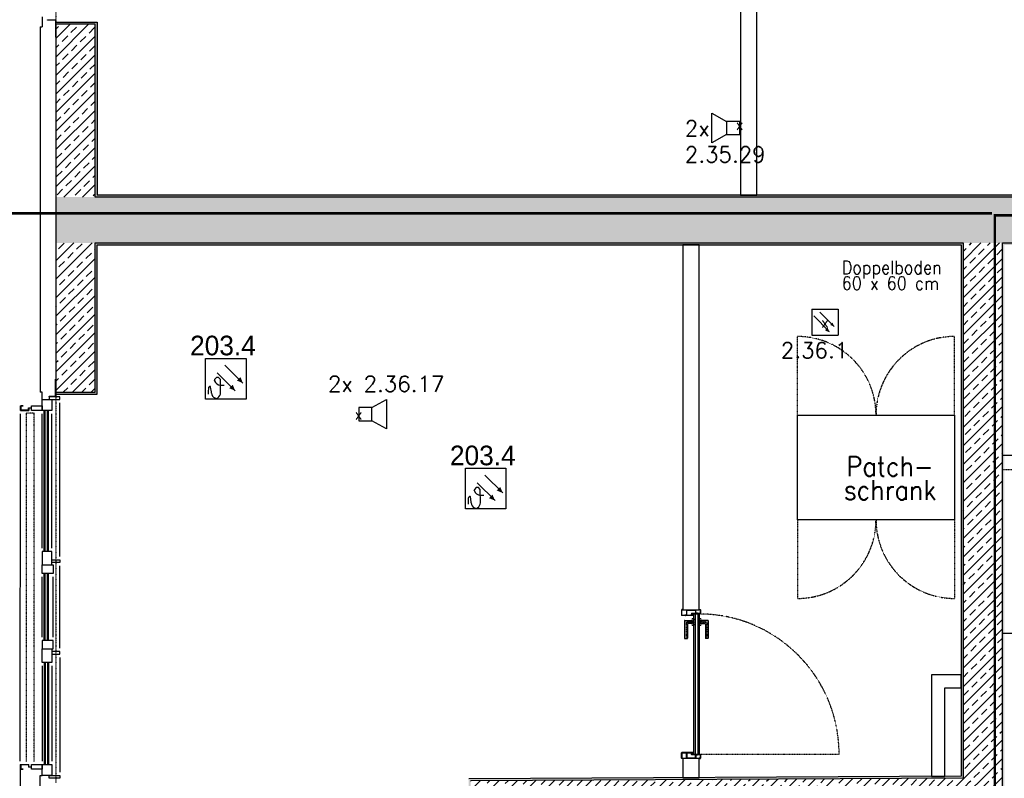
# Model space of a CAD drawing. Header units: millimetres. Extents: x -4577 to 1032787, y -66234 to 201209.
# Tile 27 of 256: x 11874 to 19395, y -51114 to -45321. Entities that reach past the tile are written whole.
import ezdxf
from ezdxf.enums import TextEntityAlignment as Align

# ---------------------------------------------------------------- set-up
doc = ezdxf.new("R2010")
doc.units = ezdxf.units.MM
for name, pattern in [('510_5_2OG_ELT_1004$0$11-07-22_DS_2OG$0$AUSGEZOGEN', [0]), ('510_5_2OG_ELT_1004$0$11-07-22_DS_2OG$0$PUNKT2_S9', [0.075, 0, -0.075]), ('510_5_2OG_ELT_1004$0$11-07-22_DS_2OG$0$STRICHLINIE_S4', [0.095, 0.06, -0.035]), ('510_5_2OG_ELT_1004$0$11-07-22_DS_2OG$0$VERDECKT2_S2', [0.17, 0.1, -0.07]), ('510_5_2OG_ELT_1004$0$VERDECKT', [9.525, 6.35, -3.175]), ('VERDECKT', [0.375, 0.25, -0.125])]:
    doc.linetypes.add(name, pattern=pattern)
for name, color, linetype in [('0 TP BMA WP2', 1, 'Continuous'), ('510_5_2OG_ELT_1004$0$11-07-22_DS_2OG$0$2DMitte', 8, '510_5_2OG_ELT_1004$0$11-07-22_DS_2OG$0$AUSGEZOGEN'), ('510_5_2OG_ELT_1004$0$11-07-22_DS_2OG$0$Fassade', 8, '510_5_2OG_ELT_1004$0$11-07-22_DS_2OG$0$AUSGEZOGEN'), ('510_5_2OG_ELT_1004$0$11-07-22_DS_2OG$0$Möblierung', 8, '510_5_2OG_ELT_1004$0$11-07-22_DS_2OG$0$AUSGEZOGEN'), ('510_5_2OG_ELT_1004$0$11-07-22_DS_2OG$0$Nichttragende_Bauteile', 8, '510_5_2OG_ELT_1004$0$11-07-22_DS_2OG$0$AUSGEZOGEN'), ('510_5_2OG_ELT_1004$0$11-07-22_DS_2OG$0$Schraffur', 8, '510_5_2OG_ELT_1004$0$11-07-22_DS_2OG$0$AUSGEZOGEN'), ('510_5_2OG_ELT_1004$0$11-07-22_DS_2OG$0$Tragende_Bauteile', 8, '510_5_2OG_ELT_1004$0$11-07-22_DS_2OG$0$AUSGEZOGEN'), ('510_5_2OG_ELT_1004$0$Brandabschnitt', 6, '510_5_2OG_ELT_1004$0$VERDECKT'), ('510_5_2OG_ELT_1004$0$E__FM_BRANDM', 1, 'Continuous'), ('510_5_2OG_ELT_1004$0$E__FM_SP_3W', 143, 'Continuous')]:
    doc.layers.add(name, color=color, linetype=linetype)
doc.layers.add('510_5_2OG_ELT_1004$0$E__SYM3DPOS', color=2, linetype='Continuous', plot=False)
doc.styles.add('510_5_2OG_ELT_1004$0$Standard', font='simplex.shx')
doc.styles.add('510_5_2OG_ELT_1004$0$TXT', font='TXT.SHX', dxfattribs={"width": 0.7})
pattern_1 = [(0, (1908.297, -66879.192), (25, 25), [12.5, -12.5]), (90, (1908.297, -66879.192), (25, 25), [12.5, -12.5])]
pattern_2 = [(45, (1895.8, -66891.69), (-70.71068, 70.71068), []), (45, (1860.44, -66856.34), (-70.71068, 70.71068), [60, -35])]

# ---------------------------------------------------------------- blocks, each defined once
blk = doc.blocks.new('TP MK')
at = {"layer": '0 TP BMA WP2', "color": 1, "lineweight": 25}
for p, q in [((7163.7, -65284.7), (7163.7, -64973.8)), ((7163.7, -65284.7), (7163.7, -64973.8)), ((7163.7, -64973.8), (7473.8, -64973.8)), ((7163.7, -64973.8), (7473.8, -64973.8)), ((7473.8, -64973.8), (7473.8, -65284.7)), ((7473.8, -64973.8), (7473.8, -65284.7)), ((7311.9, -65025.8), (7449.2, -65162.7)), ((7246.9, -65121), (7232.3, -65135.7)), ((7262.7, -65121), (7246.9, -65121)), ((7253.4, -65084.5), (7389.9, -65221.1)), ((7277.4, -65135.7), (7262.7, -65121)), ((7185.5, -65201.3), (7184.6, -65227.6)), ((7194.9, -65189.7), (7189.2, -65194.1)), ((7208.8, -65230.7), (7202, -65192.7)), ((7232.3, -65135.7), (7231.1, -65143.6)), ((7231.1, -65143.6), (7231.1, -65141.3)), ((7231.1, -65141.3), (7232.2, -65144.9)), ((7278.5, -65238.3), (7277.4, -65135.7)), ((7277.9, -65178.8), (7305.5, -65178.8)), ((7184.6, -65227.6), (7184.6, -65248)), ((7208.8, -65238.8), (7208.8, -65230.7)), ((7276.8, -65247.6), (7278.5, -65238.3)), ((7473.8, -65284.7), (7163.7, -65284.7)), ((7473.8, -65284.7), (7163.7, -65284.7))]:
    blk.add_line(p, q, dxfattribs=at)
for centre, major_axis, start_param, end_param in [((7195, -65201.6), (-6.75, 6.75), -0.129703, 0.752392), ((7197.8, -65193.5), (3.37, 3.37), 0.007458, 1.441094), ((7192.7, -65194.4), (-6.75, 6.75), 4.103319, 4.400643), ((7277.9, -65131.1), (33.7, 33.7), 2.650429, 3.926991), ((7249.5, -65238.7), (28.8, 28.8), 2.360714, 3.540178), ((7246.8, -65257), (16.3, 16.3), 3.348818, 3.883345), ((7234.7, -65238.4), (30.5, 30.5), 4.18638, 5.282292)]:
    blk.add_ellipse(centre, major_axis=major_axis, ratio=1, start_param=start_param, end_param=end_param, dxfattribs=at)
for points in [[(7403, -65143.7), (7430.1, -65116.6), (7449.2, -65162.7), (7430.1, -65116.6)], [(7343.8, -65202), (7370.9, -65174.9), (7389.9, -65221.1), (7370.9, -65174.9)]]:
    blk.add_solid(points, dxfattribs=at)
blk = doc.blocks.new('510_5_2OG_ELT_1004$0$I021')
for p, q in [((0.1, 0.05), (0.2125, 0.1125)), ((0.2125, 0.1125), (0.2125, -0.1125)), ((0.1, 0.05), (0, 0.05)), ((0, 0.05), (0, -0.05)), ((0.1, -0.05), (0.1, 0.05)), ((0, -0.05), (0.1, -0.05)), ((0.2125, -0.1125), (0.1, -0.05))]:
    blk.add_line(p, q)
blk = doc.blocks.new('510_5_2OG_ELT_1004$0$rmelder')
at = {"linetype": 'Continuous'}
for p, q in [((-0.0996, 0.0993), (-0.0996, -0.0993)), ((-0.0996, 0.0993), (0.0996, 0.0993)), ((0.0996, 0.0993), (0.0996, -0.0993)), ((0.0027, -0.0576), (0.0322, -0.0697))]:
    blk.add_line(p, q, dxfattribs=at)
for p, q in [((-0.04, 0.0779), (0.0697, -0.0322)), ((-0.0863, 0.049), (0.0322, -0.0697)), ((-0.0996, -0.0993), (0.0996, -0.0993))]:
    blk.add_line(p, q)
for points in [[(0.0027, -0.0576), (0.02, -0.0403), (0.0322, -0.0697), (0.02, -0.0403)], [(0.0406, -0.0203), (0.0579, -0.003), (0.07, -0.0325), (0.0579, -0.003)]]:
    blk.add_solid(points)
at = {"layer": '510_5_2OG_ELT_1004$0$E__FM_BRANDM', "style": '510_5_2OG_ELT_1004$0$TXT', "flags": 1}
blk.add_attdef('EC_APPTAG', (0, 0), '', height=125, dxfattribs=at)
blk = doc.blocks.new('510_5_2OG_ELT_1004$0$11-07-22_DS_2OG$0$LascheTyp2', base_point=(-0.048, 0))
for p, q in [((-0.035, 0.0222), (-0.035, 0.0027)), ((-0.033, 0.0027), (-0.033, 0.0222)), ((0.0322, 0.002), (-0.0323, 0.002)), ((-0.0323, 0), (0.0322, 0)), ((0.033, 0.0372), (0.033, 0.0027)), ((0.035, 0.0027), (0.035, 0.0372)), ((0.0357, 0.038), (0.048, 0.038))]:
    blk.add_line(p, q)
for points in [[(-0.0358, 0.025), (-0.048, 0.025), (-0.048, 0.023), (-0.0358, 0.023)], [(0.048, 0.038), (0.048, 0.04), (0.0357, 0.04)]]:
    blk.add_lwpolyline(points)
for centre, radius, start, end in [((-0.0419, 0.0236), 0.00268, 31.04822, 148.95178), ((-0.0358, 0.0222), 0.00275, 0, 90), ((-0.0358, 0.0222), 0.00075, 360, 90), ((-0.0323, 0.0027), 0.00275, 180, 270), ((-0.0323, 0.0027), 0.00075, 180, 270), ((0.0322, 0.0027), 0.00075, 270, 360), ((0.0322, 0.0027), 0.00275, 270, 360), ((0.0357, 0.0372), 0.00275, 90, 180), ((0.0357, 0.0372), 0.00075, 90, 180), ((0.041, 0.0386), 0.00268, 31.04822, 148.95178)]:
    blk.add_arc(centre, radius, start, end)
at = {"layer": '510_5_2OG_ELT_1004$0$11-07-22_DS_2OG$0$2DMitte'}
for p, q in [((-0.0419, 0.027), (-0.0419, 0.021)), ((0.041, 0.042), (0.041, 0.036))]:
    blk.add_line(p, q, dxfattribs=at)
blk = doc.blocks.new('510_5_2OG_ELT_1004$0$11-07-22_DS_2OG$0$DichtngEinbau', base_point=(-0.0125, -0.005, -0.0044))
for p, q in [((-0.0124, 0.0096), (-0.0111, 0.0108)), ((-0.0124, 0.0074), (-0.0113, 0.0086)), ((-0.0124, 0.0049), (-0.0113, 0.006)), ((-0.0113, 0.0098), (-0.0121, 0.0092)), ((-0.0113, 0.0077), (-0.0121, 0.0071)), ((-0.0113, 0.0051), (-0.0121, 0.0045)), ((-0.0115, 0.0008), (-0.0113, 0.0051)), ((-0.0113, 0.0086), (-0.0113, 0.0098)), ((-0.0113, 0.006), (-0.0113, 0.0077)), ((-0.0111, 0.0108), (-0.0111, 0.0115)), ((-0.0084, 0.0002), (-0.0111, 0.0002)), ((-0.0107, 0.0115), (-0.0107, 0.0109)), ((-0.0105, 0.0012), (-0.0103, 0.0048)), ((-0.0103, 0.0061), (-0.0103, 0.0096)), ((-0.0038, 0.0009), (-0.0102, 0.0009)), ((-0.0044, 0.0058), (-0.01, 0.0058)), ((-0.01, 0.0051), (-0.0044, 0.0051)), ((-0.0064, -0.0004), (-0.0077, 0)), ((-0.0029, 0.0002), (-0.0062, 0.0002)), ((-0.0039, 0.0101), (-0.0041, 0.0061)), ((-0.0035, 0.0013), (-0.0041, 0.0048)), ((-0.0039, 0.0115), (-0.0018, 0.0099)), ((-0.003, 0.0074), (-0.0031, 0.0061)), ((-0.0031, 0.0061), (-0.0023, 0.0042)), ((-0.0027, 0.0021), (-0.0031, 0.0049)), ((-0.0028, 0.0041), (-0.0031, 0.0049)), ((-0.0029, 0.0097), (-0.003, 0.0085)), ((-0.003, 0.0085), (-0.002, 0.007)), ((-0.0024, 0.0068), (-0.003, 0.0074)), ((-0.002, 0.0094), (-0.0029, 0.0097)), ((-0.0125, -0.0012), (-0.0125, -0.0012)), ((-0.0094, -0.0043), (-0.0056, -0.0039)), ((-0.0091, -0.005), (0.001, -0.0039)), ((-0.0046, -0.0038), (0.0005, -0.0032)), ((0.0005, -0.0032), (0.0007, -0.0014)), ((0.0016, -0.0031), (0.0018, 0))]:
    blk.add_line(p, q)
for points in [[(-0.0124, -0.0011), (-0.0123, -0.001), (-0.0122, -0.0009), (-0.0121, -0.0008), (-0.012, -0.0007), (-0.0119, -0.0006), (-0.0119, -0.0005), (-0.0118, -0.0004), (-0.0117, -0.0003), (-0.0117, -0.0002), (-0.0116, 0), (-0.0116, 0.0001), (-0.0115, 0.0002), (-0.0115, 0.0004), (-0.0115, 0.0005), (-0.0115, 0.0006), (-0.0115, 0.0008)], [(-0.0123, -0.0013), (-0.0122, -0.0012), (-0.012, -0.0011), (-0.0119, -0.001), (-0.0118, -0.0009), (-0.0117, -0.0008), (-0.0116, -0.0007), (-0.0115, -0.0006), (-0.0114, -0.0004), (-0.0113, -0.0003), (-0.0112, -0.0001), (-0.0111, 0), (-0.0111, 0.0002)], [(-0.0105, 0.0012), (-0.0105, 0.0012), (-0.0105, 0.0011), (-0.0104, 0.0011), (-0.0104, 0.001), (-0.0104, 0.001), (-0.0103, 0.0009), (-0.0103, 0.0009), (-0.0102, 0.0009), (-0.0102, 0.0009)], [(-0.0077, 0), (-0.0078, 0.0001), (-0.008, 0.0001), (-0.0081, 0.0001), (-0.0082, 0.0001), (-0.0084, 0.0002)], [(-0.0046, -0.0038), (-0.0045, -0.0037), (-0.0044, -0.0036), (-0.0044, -0.0034), (-0.0043, -0.0033), (-0.0042, -0.0032), (-0.0042, -0.0031), (-0.0041, -0.0029), (-0.0041, -0.0028), (-0.0041, -0.0027), (-0.004, -0.0025), (-0.004, -0.0024), (-0.004, -0.0022), (-0.004, -0.0021), (-0.004, -0.0019), (-0.0041, -0.0018), (-0.0041, -0.0017), (-0.0041, -0.0015), (-0.0042, -0.0014), (-0.0042, -0.0013), (-0.0043, -0.0011), (-0.0043, -0.001), (-0.0044, -0.0009), (-0.0045, -0.0008), (-0.0046, -0.0007), (-0.0047, -0.0006), (-0.0048, -0.0005), (-0.0049, -0.0004), (-0.005, -0.0003), (-0.0051, -0.0002), (-0.0052, -0.0001), (-0.0054, -0.0001), (-0.0055, 0), (-0.0056, 0), (-0.0058, 0.0001), (-0.0059, 0.0001), (-0.006, 0.0001), (-0.0062, 0.0002)], [(-0.0038, 0.0009), (-0.0037, 0.0009), (-0.0037, 0.0009), (-0.0036, 0.0009), (-0.0036, 0.001), (-0.0035, 0.001), (-0.0035, 0.0011), (-0.0035, 0.0011), (-0.0035, 0.0012), (-0.0035, 0.0012), (-0.0035, 0.0013)], [(0.0018, 0), (0.0018, 0), (0.0018, 0.0001), (0.0018, 0.0001), (0.0017, 0.0001), (0.0017, 0.0002), (0.0017, 0.0002), (0.0016, 0.0002), (0.0016, 0.0002), (0.0016, 0.0002), (0.0015, 0.0002), (0.0015, 0.0002), (0.0015, 0.0002)], [(-0.0124, -0.0011), (-0.0124, -0.0011), (-0.0125, -0.0011), (-0.0125, -0.0011), (-0.0125, -0.0011), (-0.0125, -0.0011), (-0.0125, -0.0012), (-0.0125, -0.0012), (-0.0125, -0.0012), (-0.0125, -0.0012), (-0.0125, -0.0012), (-0.0125, -0.0013), (-0.0125, -0.0013), (-0.0124, -0.0013), (-0.0124, -0.0013), (-0.0124, -0.0013), (-0.0124, -0.0013), (-0.0124, -0.0013), (-0.0123, -0.0013), (-0.0123, -0.0013)], [(-0.0094, -0.0043), (-0.0095, -0.0043), (-0.0095, -0.0044), (-0.0096, -0.0044), (-0.0096, -0.0045), (-0.0096, -0.0045), (-0.0096, -0.0046), (-0.0096, -0.0046), (-0.0096, -0.0047), (-0.0096, -0.0047), (-0.0096, -0.0048), (-0.0096, -0.0048), (-0.0095, -0.0049), (-0.0095, -0.0049), (-0.0094, -0.0049), (-0.0094, -0.005), (-0.0093, -0.005), (-0.0093, -0.005), (-0.0092, -0.005), (-0.0092, -0.005), (-0.0091, -0.005), (-0.0091, -0.005)], [(-0.0056, -0.0039), (-0.0055, -0.0038), (-0.0054, -0.0037), (-0.0053, -0.0036), (-0.0052, -0.0035), (-0.0052, -0.0034), (-0.0051, -0.0033), (-0.005, -0.0032), (-0.005, -0.0031), (-0.0049, -0.0029), (-0.0049, -0.0028), (-0.0049, -0.0027), (-0.0049, -0.0026), (-0.0049, -0.0024), (-0.0049, -0.0023), (-0.0049, -0.0022), (-0.0049, -0.002), (-0.0049, -0.0019), (-0.0049, -0.0018), (-0.005, -0.0017), (-0.005, -0.0016), (-0.0051, -0.0014), (-0.0051, -0.0013), (-0.0052, -0.0012), (-0.0053, -0.0011), (-0.0054, -0.001), (-0.0055, -0.0009), (-0.0056, -0.0008), (-0.0057, -0.0008), (-0.0058, -0.0007), (-0.0059, -0.0006), (-0.006, -0.0006), (-0.0061, -0.0005), (-0.0062, -0.0005), (-0.0064, -0.0004)], [(0.0007, -0.0014), (0.0007, -0.0014), (0.0007, -0.0013), (0.0007, -0.0013), (0.0006, -0.0013), (0.0006, -0.0013), (0.0006, -0.0012), (0.0006, -0.0012), (0.0006, -0.0012), (0.0005, -0.0012), (0.0005, -0.0012)], [(0.0005, -0.0032), (0.0005, -0.0032), (0.0005, -0.0032), (0.0005, -0.0032), (0.0005, -0.0032), (0.0005, -0.0032)], [(0.001, -0.0039), (0.0011, -0.0038), (0.0011, -0.0038), (0.0012, -0.0037), (0.0013, -0.0037), (0.0013, -0.0036), (0.0014, -0.0035), (0.0015, -0.0034), (0.0015, -0.0033), (0.0015, -0.0032), (0.0015, -0.0032), (0.0016, -0.0031)]]:
    blk.add_lwpolyline(points)
for centre, radius, start, end in [((-0.0123, 0.0094), 0.00025, 140.72877, 305.24497), ((-0.0123, 0.0073), 0.00025, 140.72877, 305.24497), ((-0.0123, 0.0047), 0.00025, 140.72877, 305.24497), ((-0.0109, 0.0115), 0.0002, 0, 180), ((-0.0027, -0.0423), 0.0538, 91.23603, 98.51232), ((-0.01, 0.0096), 0.0003, 98.88524, 180), ((-0.01, 0.0061), 0.0003, 180, 270), ((-0.01, 0.0048), 0.0003, 90, 180), ((-0.0032, -0.0334), 0.0439, 91.29307, 98.88524), ((-0.0044, 0.0061), 0.0003, 270, 357.7974), ((-0.0044, 0.0048), 0.0003, 357.7974, 90), ((-0.0042, 0.0102), 0.0003, 357.7974, 91.29307), ((0, 0.0025), 0.00376, 218.65506, 277.72435), ((-0.0025, 0.0042), 0.00025, 199.01154, 3.52773), ((0, 0.0025), 0.00276, 186.36343, 302.30903), ((-0.0022, 0.0069), 0.00025, 216.16504, 20.68123), ((-0.0019, 0.0097), 0.00025, 253.51544, 58.03163)]:
    blk.add_arc(centre, radius, start, end)
blk = doc.blocks.new('510_5_2OG_ELT_1004$0$11-07-22_DS_2OG$0$COMPLEXOBJECT_213')
at = {"layer": '510_5_2OG_ELT_1004$0$11-07-22_DS_2OG$0$Nichttragende_Bauteile', "color": 7, "linetype": '510_5_2OG_ELT_1004$0$11-07-22_DS_2OG$0$AUSGEZOGEN', "lineweight": 13}
for p, q in [((15.1672, 16.9433), (15.1672, 16.9981)), ((15.1802, 16.9981), (15.1672, 16.9981)), ((15.1802, 16.9433), (15.1802, 16.9981)), ((15.1604, 16.9707), (15.172, 16.9707)), ((15.1605, 16.9897), (15.1679, 16.9897)), ((15.1605, 16.9517), (15.1684, 16.9517)), ((15.1624, 16.9919), (15.1638, 16.9919)), ((15.1624, 16.9874), (15.1638, 16.9874)), ((15.1624, 16.9539), (15.1638, 16.9539)), ((15.1624, 16.9494), (15.1638, 16.9494)), ((15.1638, 16.9919), (15.1657, 16.9939)), ((15.1638, 16.9874), (15.1638, 16.9919)), ((15.1638, 16.9874), (15.1657, 16.9856)), ((15.1638, 16.9539), (15.1657, 16.9559)), ((15.1638, 16.9494), (15.1638, 16.9539)), ((15.1638, 16.9494), (15.1657, 16.9476)), ((15.1657, 16.9856), (15.1657, 16.9939)), ((15.1657, 16.9939), (15.1672, 16.9939)), ((15.1657, 16.9856), (15.1672, 16.9856)), ((15.1657, 16.9476), (15.1657, 16.9559)), ((15.1657, 16.9559), (15.1672, 16.9559)), ((15.1657, 16.9476), (15.1672, 16.9476)), ((15.1672, 16.9433), (15.1802, 16.9433))]:
    blk.add_line(p, q, dxfattribs=at)
blk = doc.blocks.new('510_5_2OG_ELT_1004$0$11-07-22_DS_2OG$0$COMPLEXOBJECT_214')
at = {"layer": '510_5_2OG_ELT_1004$0$11-07-22_DS_2OG$0$Nichttragende_Bauteile', "color": 7, "linetype": '510_5_2OG_ELT_1004$0$11-07-22_DS_2OG$0$AUSGEZOGEN', "lineweight": 13}
for p, q in [((15.1142, 16.9433), (15.1142, 16.9981)), ((15.1142, 16.9981), (15.1272, 16.9981)), ((15.1272, 16.9433), (15.1272, 16.9981)), ((15.1272, 16.9433), (15.1142, 16.9433)), ((15.134, 16.9707), (15.1225, 16.9707)), ((15.1339, 16.9517), (15.126, 16.9517)), ((15.1339, 16.9897), (15.1265, 16.9897)), ((15.1287, 16.9939), (15.1272, 16.9939)), ((15.1287, 16.9856), (15.1272, 16.9856)), ((15.1287, 16.9559), (15.1272, 16.9559)), ((15.1287, 16.9476), (15.1272, 16.9476)), ((15.1287, 16.9856), (15.1287, 16.9939)), ((15.1306, 16.9919), (15.1287, 16.9939)), ((15.1306, 16.9874), (15.1287, 16.9856)), ((15.1287, 16.9476), (15.1287, 16.9559)), ((15.1306, 16.9539), (15.1287, 16.9559)), ((15.1306, 16.9494), (15.1287, 16.9476)), ((15.132, 16.9919), (15.1306, 16.9919)), ((15.1306, 16.9874), (15.1306, 16.9919)), ((15.132, 16.9874), (15.1306, 16.9874)), ((15.132, 16.9539), (15.1306, 16.9539)), ((15.1306, 16.9494), (15.1306, 16.9539)), ((15.132, 16.9494), (15.1306, 16.9494))]:
    blk.add_line(p, q, dxfattribs=at)
blk = doc.blocks.new('510_5_2OG_ELT_1004')
at = {"layer": '510_5_2OG_ELT_1004$0$11-07-22_DS_2OG$0$Nichttragende_Bauteile', "linetype": 'Continuous'}
h = blk.add_hatch(dxfattribs=at)
h.set_pattern_fill('MUSTER_NA', color=256, scale=12.5, style=0, pattern_type=2)
h.set_pattern_definition(pattern_1)
h.paths.add_polyline_path([(12465, -45341.5), (12150, -45341.5), (12150, -45356.5), (12450, -45356.5), (12450, -46675.6), (26750, -46675.6), (26750, -46900.4), (26752, -46900.4), (26752, -46961.8), (26765, -46974.8), (26765, -46660.6), (12465, -46660.6)], flags=0)
h = blk.add_hatch(dxfattribs=at)
h.set_pattern_fill('MUSTER_NA', color=256, scale=12.5, style=0, pattern_type=2)
h.set_pattern_definition(pattern_1)
h.paths.add_polyline_path([(15303.9, -51119), (15303.9, -51434), (15318.9, -51433.9), (15318.9, -51133.9), (19080, -51113.6), (19080, -47025.6), (12450, -47025.6), (12450, -48165.6), (12150, -48165.6), (12150, -48180.6), (12465, -48180.6), (12465, -47040.6), (19065, -47040.6), (19065, -51098.7)], flags=0)
h = blk.add_hatch(dxfattribs=at)
h.set_pattern_fill('MUSTER_NA', color=256, scale=12.5, style=0, pattern_type=2)
h.set_pattern_definition(pattern_1)
h.paths.add_polyline_path([(19380, -53290.6), (19395, -53290.6), (19395, -47040.6), (26226.6, -47040.6), (26226.6, -47025.6), (19380, -47025.6)], flags=0)
h = blk.add_hatch(dxfattribs=at)
h.set_pattern_fill('SCHRAFFUR_1', color=256, scale=1000, style=0, pattern_type=2)
h.set_pattern_definition([(90, (1895.797, -66891.69), (-40, 5e-15), []), (90, (1875.797, -66891.69), (-40, 5e-15), [])])
h.paths.add_polyline_path([(17023, -49859.5), (17063, -49859.5), (17063, -50929.5), (17023, -50929.5)], flags=0)
at = {"layer": '510_5_2OG_ELT_1004$0$11-07-22_DS_2OG$0$Tragende_Bauteile', "linetype": 'Continuous'}
h = blk.add_hatch(dxfattribs=at)
h.set_pattern_fill('SCHRAFFUR_16', color=256, scale=1000, style=0, pattern_type=2)
h.set_pattern_definition(pattern_2)
h.paths.add_polyline_path([(12150, -45356.5), (12150, -46675.6), (12450, -46675.6), (12450, -45356.5)], flags=0)
h = blk.add_hatch(dxfattribs=at)
h.set_pattern_fill('SCHRAFFUR_16', color=256, scale=1000, style=0, pattern_type=2)
h.set_pattern_definition(pattern_2)
h.paths.add_polyline_path([(12150, -47025.6), (26750, -47025.6), (26750, -46675.6), (12150, -46675.6)], flags=0)
h = blk.add_hatch(dxfattribs=at)
h.set_pattern_fill('SCHRAFFUR_16', color=256, scale=1000, style=0, pattern_type=2)
h.set_pattern_definition(pattern_2)
h.paths.add_polyline_path([(12150, -47025.6), (12150, -48165.6), (12450, -48165.6), (12450, -47025.6)], flags=0)
h = blk.add_hatch(dxfattribs=at)
h.set_pattern_fill('SCHRAFFUR_16', color=256, scale=1000, style=0, pattern_type=2)
h.set_pattern_definition(pattern_2)
h.paths.add_polyline_path([(19380, -51112), (19380, -47025.6), (19080, -47025.6), (19080, -51113.6)], flags=0)
h = blk.add_hatch(dxfattribs=at)
h.set_pattern_fill('SCHRAFFUR_16', color=256, scale=1000, style=0, pattern_type=2)
h.set_pattern_definition(pattern_2)
h.paths.add_polyline_path([(19130, -51113.3), (15318.9, -51133.9), (15318.9, -51433.9), (19130, -51413.3)], flags=0)
h = blk.add_hatch(dxfattribs=at)
h.set_pattern_fill('SCHRAFFUR_16', color=256, scale=1000, style=0, pattern_type=2)
h.set_pattern_definition(pattern_2)
h.paths.add_polyline_path([(19130, -51113.3), (19130, -53575.6), (19380, -53575.6), (19380, -51112)], flags=0)
at = {"layer": '510_5_2OG_ELT_1004$0$11-07-22_DS_2OG$0$Fassade', "linetype": '510_5_2OG_ELT_1004$0$11-07-22_DS_2OG$0$AUSGEZOGEN'}
for p, q in [((12045.1, -45300.5), (12045.1, -45376.9)), ((12086.2, -45322.6), (12150, -45322.6)), ((12086.2, -45325.6), (12086.2, -45322.6)), ((12147, -45325.6), (12086.2, -45325.6)), ((12147, -45325.6), (12147, -45455.1)), ((12150, -45455.1), (12150, -45322.6)), ((12030, -45376.9), (12045.1, -45376.9)), ((12030, -45376.9), (12030, -48165.6)), ((12147, -45455.1), (12150, -45455.1)), ((12147, -48196.4), (12147, -48066.6)), ((12147, -48066.6), (12150, -48066.6)), ((12150, -48066.6), (12150, -48199.4)), ((12045, -48165.6), (12030, -48165.6)), ((12045, -48221.6), (12045, -48165.6)), ((12099.5, -48199.4), (12099.5, -48196.4)), ((12099.5, -48196.4), (12147, -48196.4)), ((12150, -48199.4), (12099.5, -48199.4)), ((12180, -48201.6), (12100.3, -48201.6)), ((12100.3, -48201.6), (12100.3, -48221.6)), ((12180, -48221.6), (12180, -48201.6)), ((11880, -48269.1), (11900, -48269.1)), ((11880, -48306.1), (11880, -48269.1)), ((11900, -48271.1), (11883, -48271.1)), ((11883, -48271.1), (11883, -48304.1)), ((11900, -48269.1), (11900, -48271.1)), ((11963.8, -48269.1), (12045, -48269.1)), ((11963.8, -48286.2), (11963.8, -48269.1)), ((12045, -48306.1), (12045, -48221.6)), ((12045, -48221.6), (12120, -48221.6)), ((12045, -48269.1), (12045, -48306.1)), ((12100.3, -48221.6), (12180, -48221.6)), ((12120, -48221.6), (12120, -48306.1)), ((12180, -49420.7), (12180.1, -48246.6)), ((11877.1, -50983.3), (11880.1, -48331.1)), ((11880, -48306.1), (11943.8, -48306.1)), ((11941.8, -48304.1), (11883, -48304.1)), ((11941.8, -48286.2), (11963.8, -48286.2)), ((11941.8, -48304.1), (11941.8, -48286.2)), ((11963.8, -48288.2), (11943.8, -48288.2)), ((11943.8, -48288.2), (11943.8, -48306.1)), ((11963.8, -48306.1), (11963.8, -48288.2)), ((12045, -48306.1), (11963.8, -48306.1)), ((12120, -48306.1), (12045, -48306.1)), ((12045.1, -49356.2), (12045.1, -48331.1)), ((12061.1, -49381.2), (12061.1, -48306.1)), ((12069.1, -49381.2), (12069.1, -48306.1)), ((12085.1, -49381.2), (12085.1, -48306.1)), ((12095.1, -49381.2), (12095.1, -48306.1)), ((12120.1, -49356.2), (12120.1, -48331.1)), ((12120, -49381.2), (12045, -49381.2)), ((12045, -49381.2), (12045, -49484.6)), ((12120, -49484.6), (12120, -49381.2)), ((12045, -49549.7), (12045, -49484.6)), ((12045, -49484.6), (12130, -49484.6)), ((12045, -49484.6), (12120, -49484.6)), ((12120, -49445.7), (12180, -49445.7)), ((12120, -49465.7), (12120, -49445.7)), ((12180, -49465.7), (12120, -49465.7)), ((12130, -49484.6), (12130, -49549.7)), ((12180, -49445.7), (12180, -49465.7)), ((12130, -49549.7), (12045, -49549.7)), ((12061.1, -50061.7), (12061.1, -49549.7)), ((12069.1, -50061.7), (12069.1, -49549.7)), ((12085.1, -50061.7), (12085.1, -49549.7)), ((12095.1, -50061.7), (12095.1, -49549.7)), ((12180, -50120.7), (12180, -49490.7)), ((12045.1, -50036.7), (12045.1, -49574.7)), ((12130, -50036.7), (12130, -49574.7)), ((12130, -50061.7), (12045, -50061.7)), ((12045, -50061.7), (12045, -50126.7)), ((12130, -50126.7), (12130, -50061.7)), ((12045, -50230.2), (12045, -50126.7)), ((12045, -50126.7), (12130, -50126.7)), ((12045, -50126.7), (12120, -50126.7)), ((12120, -50126.7), (12120, -50230.2)), ((12180, -50145.7), (12120, -50145.7)), ((12120, -50145.7), (12120, -50165.7)), ((12120, -50165.7), (12180, -50165.7)), ((12180, -50165.7), (12180, -50145.7)), ((12120, -50230.2), (12045, -50230.2)), ((12061.1, -50230.2), (12061.1, -51008.3)), ((12069.1, -50230.2), (12069.1, -51008.3)), ((12085.1, -50230.2), (12085.1, -51008.3)), ((12095.1, -50230.2), (12095.1, -51008.3)), ((12180, -50190.7), (12180.1, -51067.8)), ((12045.1, -50255.2), (12045.1, -50983.3)), ((12120.1, -50255.2), (12120.1, -50983.3)), ((11877, -51008.3), (11877, -51448.8)), ((11877, -51008.3), (11943.8, -51008.3)), ((11880, -51448.8), (11880, -51008.3)), ((11880, -51043.6), (11880, -51008.3)), ((11880, -51045.3), (11900, -51045.3)), ((11941.8, -51010.3), (11883, -51010.3)), ((11883, -51010.3), (11883, -51043.3)), ((11900, -51043.3), (11883, -51043.3)), ((11900, -51045.3), (11900, -51043.3)), ((11941.8, -51010.3), (11941.8, -51028.2)), ((11963.8, -51028.2), (11941.8, -51028.2)), ((11943.8, -51026.2), (11943.8, -51008.3)), ((11943.8, -51026.2), (11963.8, -51026.2)), ((11963.8, -51008.3), (12045, -51008.3)), ((11963.8, -51026.2), (11963.8, -51008.3)), ((11963.8, -51045.3), (11963.8, -51028.2)), ((12045, -51045.3), (11963.8, -51045.3)), ((12045, -51008.3), (12045, -51045.3)), ((12045, -51008.3), (12120, -51008.3)), ((12045, -51092.8), (12045, -51008.3)), ((12120, -51008.3), (12120, -51092.8)), ((12030, -51445.8), (12030, -51092.8)), ((12030, -51092.8), (12045, -51092.8)), ((12120, -51092.8), (12045, -51092.8)), ((12100.3, -51112.8), (12100.3, -51092.8)), ((12100.3, -51092.8), (12180, -51092.8)), ((12180, -51112.8), (12100.3, -51112.8)), ((12180, -51092.8), (12180, -51112.8))]:
    blk.add_line(p, q, dxfattribs=at)
at = {"layer": '510_5_2OG_ELT_1004$0$11-07-22_DS_2OG$0$Fassade', "linetype": '510_5_2OG_ELT_1004$0$11-07-22_DS_2OG$0$PUNKT2_S9'}
for p, q in [((11983.8, -48325.6), (11923.8, -48325.6)), ((11923.8, -48325.6), (11923.8, -50986.7)), ((11983.8, -50986.7), (11983.8, -48325.6))]:
    blk.add_line(p, q, dxfattribs=at)
at = {"layer": '510_5_2OG_ELT_1004$0$11-07-22_DS_2OG$0$Fassade', "linetype": '510_5_2OG_ELT_1004$0$11-07-22_DS_2OG$0$AUSGEZOGEN'}
blk.add_lwpolyline([(12150, -45325.6), (12150, -45325.6)], close=True, dxfattribs=at)
at = {"layer": '510_5_2OG_ELT_1004$0$11-07-22_DS_2OG$0$Möblierung', "linetype": '510_5_2OG_ELT_1004$0$11-07-22_DS_2OG$0$PUNKT2_S9'}
for p, q in [((17815, -48340.6), (17815, -47740.6)), ((19015, -48340.6), (19015, -47740.6)), ((17815, -49140.6), (17815, -49740.6)), ((19015, -49140.6), (19015, -49740.6))]:
    blk.add_line(p, q, dxfattribs=at)
at = {"layer": '510_5_2OG_ELT_1004$0$11-07-22_DS_2OG$0$Möblierung', "linetype": '510_5_2OG_ELT_1004$0$11-07-22_DS_2OG$0$AUSGEZOGEN'}
for p, q in [((17815, -49140.6), (17815, -48340.6)), ((17815, -48340.6), (19015, -48340.6)), ((19015, -48340.6), (19015, -49140.6)), ((19015, -49140.6), (17815, -49140.6))]:
    blk.add_line(p, q, dxfattribs=at)
at = {"layer": '510_5_2OG_ELT_1004$0$11-07-22_DS_2OG$0$Möblierung', "linetype": '510_5_2OG_ELT_1004$0$11-07-22_DS_2OG$0$PUNKT2_S9'}
for centre, start, end in [((17815, -48340.6), 0, 90), ((19015, -48340.6), 90, 180), ((17815, -49140.6), 270, 0), ((19015, -49140.6), 180, 270)]:
    blk.add_arc(centre, 600, start, end, dxfattribs=at)
at = {"layer": '510_5_2OG_ELT_1004$0$11-07-22_DS_2OG$0$Nichttragende_Bauteile', "linetype": '510_5_2OG_ELT_1004$0$11-07-22_DS_2OG$0$AUSGEZOGEN'}
for p, q in [((17380, -42670.6), (17380, -46660.6)), ((17505, -46660.6), (17505, -42795.6)), ((12150, -45341.5), (12465, -45341.5)), ((12465, -45341.5), (12465, -46660.6)), ((26765, -46660.6), (12465, -46660.6)), ((17380, -46660.6), (17505, -46660.6)), ((12465, -48180.6), (12465, -47040.6)), ((12465, -47040.6), (19065, -47040.6)), ((16940, -47040.6), (16940, -49829.5)), ((17065, -47040.6), (16940, -47040.6)), ((17065, -49829.5), (17065, -47040.6)), ((19065, -47040.6), (19065, -51098.7)), ((19065, -47040.6), (19065, -51098.7)), ((12150, -48180.6), (12465, -48180.6)), ((16930, -49828.7), (16930, -49868.2)), ((16930, -49828.7), (16930, -49868.2)), ((16931.5, -49868.2), (16931.5, -49828.7)), ((16931.5, -49868.2), (16931.5, -49828.7)), ((16940, -49826), (16932.8, -49826)), ((16940, -49826), (16932.8, -49826)), ((16940, -49826), (16932.8, -49826)), ((16940, -49826), (16932.8, -49826)), ((16932.8, -49827.5), (16940, -49827.5)), ((16932.8, -49827.5), (16940, -49827.5)), ((16940, -49827.5), (16940, -49826)), ((16940, -49827.5), (16940, -49826)), ((17065, -49829.5), (16940, -49829.5)), ((17004.5, -49857.2), (17004.5, -49865.7)), ((17006, -49857.2), (17006, -49865.7)), ((17072.3, -49854.5), (17007.3, -49854.5)), ((17072.3, -49856), (17007.3, -49856)), ((17065, -49826), (17072.3, -49826)), ((17065, -49826), (17072.3, -49826)), ((17065, -49826), (17072.3, -49826)), ((17065, -49826), (17072.3, -49826)), ((17065, -49827.5), (17065, -49826)), ((17065, -49827.5), (17065, -49826)), ((17072.3, -49827.5), (17065, -49827.5)), ((17072.3, -49827.5), (17065, -49827.5)), ((17073.5, -49853.2), (17073.5, -49828.7)), ((17073.5, -49853.2), (17073.5, -49828.7)), ((17073.5, -49853.2), (17075, -49853.2)), ((17073.5, -49853.2), (17075, -49853.2)), ((17073.5, -49853.2), (17075, -49853.2)), ((17075, -49828.7), (17075, -49853.2)), ((17075, -49828.7), (17075, -49853.2)), ((16931.5, -49868.2), (16930, -49868.2)), ((16931.5, -49868.2), (16930, -49868.2)), ((16931.5, -49868.2), (16930, -49868.2)), ((16931.5, -49868.2), (16930, -49868.2)), ((16932.8, -49869.5), (16932.8, -49871)), ((16932.8, -49869.5), (16932.8, -49871)), ((16953, -49910), (16953, -50045)), ((16954, -49909), (17010, -49909)), ((16962.5, -49869.5), (16955, -49869.5)), ((16962.5, -49869.5), (16955, -49869.5)), ((16974.5, -49935.5), (16974.5, -50045)), ((17010, -49933), (16977, -49933)), ((17007.3, -49868.5), (17015.5, -49867.5)), ((17007.5, -49867), (17015.5, -49866)), ((17010, -49933), (17010, -49909)), ((17010, -49912.1), (17022, -49912.1)), ((17022, -49929.9), (17010, -49929.9)), ((17015.5, -49869.5), (17015.5, -49871)), ((17022, -49912.1), (17022, -49929.9)), ((17064, -49912.1), (17064, -49929.9)), ((17076, -49912.1), (17064, -49912.1)), ((17064, -49929.9), (17076, -49929.9)), ((17132, -49909), (17076, -49909)), ((17076, -49933), (17076, -49909)), ((17076, -49933), (17109, -49933)), ((17111.5, -49935.5), (17111.5, -50045)), ((17133, -49910), (17133, -50045)), ((16954, -50046), (16973.5, -50046)), ((17132, -50046), (17112.5, -50046)), ((19065, -50323.7), (18840, -50323.7)), ((18840, -50323.7), (18840, -50423.7)), ((19065, -50423.7), (19065, -50323.7)), ((18840, -50423.7), (18840, -51099.9)), ((18940, -50423.7), (19065, -50423.7)), ((18940, -51099.4), (18940, -50423.7)), ((16930, -50960.2), (16930, -50920.7)), ((16930, -50960.2), (16930, -50920.7)), ((16931.5, -50920.7), (16930, -50920.7)), ((16931.5, -50920.7), (16930, -50920.7)), ((16931.5, -50920.7), (16930, -50920.7)), ((16931.5, -50920.7), (16930, -50920.7)), ((16931.5, -50920.7), (16931.5, -50960.2)), ((16931.5, -50920.7), (16931.5, -50960.2)), ((16932.8, -50919.5), (16932.8, -50918)), ((16932.8, -50919.5), (16932.8, -50918)), ((16932.8, -50961.5), (16940, -50961.5)), ((16932.8, -50961.5), (16940, -50961.5)), ((16940, -50963), (16932.8, -50963)), ((16940, -50963), (16932.8, -50963)), ((16940, -50963), (16932.8, -50963)), ((16940, -50963), (16932.8, -50963)), ((16940, -50959.5), (17065, -50959.5)), ((16940, -50959.5), (17065, -50959.5)), ((16940, -50959.5), (16940, -51110.2)), ((16940, -50961.5), (16940, -50963)), ((16940, -50961.5), (16940, -50963)), ((16962.5, -50919.5), (16955, -50919.5)), ((16962.5, -50919.5), (16955, -50919.5)), ((17004.5, -50931.7), (17004.5, -50923.2)), ((17006, -50931.7), (17006, -50923.2)), ((17007.3, -50920.5), (17015.5, -50921.5)), ((17072.3, -50933), (17007.3, -50933)), ((17072.3, -50934.5), (17007.3, -50934.5)), ((17007.5, -50922), (17015.5, -50923)), ((17015.5, -50919.5), (17015.5, -50918)), ((17065, -51109.5), (17065, -50959.5)), ((17072.3, -50961.5), (17065, -50961.5)), ((17072.3, -50961.5), (17065, -50961.5)), ((17065, -50961.5), (17065, -50963)), ((17065, -50961.5), (17065, -50963)), ((17065, -50963), (17072.3, -50963)), ((17065, -50963), (17072.3, -50963)), ((17065, -50963), (17072.3, -50963)), ((17065, -50963), (17072.3, -50963)), ((17073.5, -50935.7), (17073.5, -50960.2)), ((17073.5, -50935.7), (17073.5, -50960.2)), ((17073.5, -50935.7), (17075, -50935.7)), ((17073.5, -50935.7), (17075, -50935.7)), ((17073.5, -50935.7), (17075, -50935.7)), ((17075, -50960.2), (17075, -50935.7)), ((17075, -50960.2), (17075, -50935.7)), ((19065, -51098.7), (15303.9, -51119)), ((16940, -51110.2), (17065, -51109.5)), ((18840, -51099.9), (18940, -51099.4))]:
    blk.add_line(p, q, dxfattribs=at)
at = {"layer": '510_5_2OG_ELT_1004$0$11-07-22_DS_2OG$0$Nichttragende_Bauteile', "linetype": '510_5_2OG_ELT_1004$0$11-07-22_DS_2OG$0$VERDECKT2_S2'}
for p, q in [((16963.8, -49919), (16963.8, -50049.3)), ((16965.6, -49921), (17024.5, -49921)), ((17022, -49917), (16972, -49917)), ((16972, -49917), (16972, -49925)), ((16972, -49925), (17022, -49925)), ((17120.4, -49921), (17061.5, -49921)), ((17064, -49917), (17114, -49917)), ((17114, -49925), (17064, -49925)), ((17114, -49917), (17114, -49925)), ((17122.3, -49919), (17122.3, -50049.3))]:
    blk.add_line(p, q, dxfattribs=at)
at = {"layer": '510_5_2OG_ELT_1004$0$11-07-22_DS_2OG$0$Nichttragende_Bauteile', "linetype": '510_5_2OG_ELT_1004$0$11-07-22_DS_2OG$0$STRICHLINIE_S4'}
blk.add_line((17063, -50929.5), (18133, -50929.5), dxfattribs=at)
at = {"layer": '510_5_2OG_ELT_1004$0$11-07-22_DS_2OG$0$Nichttragende_Bauteile', "linetype": '510_5_2OG_ELT_1004$0$11-07-22_DS_2OG$0$AUSGEZOGEN'}
blk.add_lwpolyline([(17023, -50929.5), (17023, -49859.5), (17063, -49859.5), (17063, -50929.5)], dxfattribs=at)
for points in [[(17015.5, -49869.5), (17015.5, -49871), (16932.8, -49871), (16932.8, -49869.5), (17015.5, -49869.5)], [(17015.5, -49869.5), (17015.5, -49871), (16932.8, -49871), (16932.8, -49869.5), (17015.5, -49869.5)], [(17015.5, -50919.5), (17015.5, -50918), (16932.8, -50918), (16932.8, -50919.5), (17015.5, -50919.5)], [(17015.5, -50919.5), (17015.5, -50918), (16932.8, -50918), (16932.8, -50919.5), (17015.5, -50919.5)]]:
    blk.add_lwpolyline(points, close=True, dxfattribs=at)
for centre, radius, start, end in [((16932.8, -49828.7), 2.75, 90, 180), ((16932.8, -49828.7), 2.75, 90, 180), ((16932.8, -49828.7), 1.25, 90, 180), ((16932.8, -49828.7), 1.25, 90, 180), ((17007.3, -49857.2), 2.75, 90, 180), ((17007.3, -49857.2), 1.25, 90, 180), ((17072.3, -49828.7), 2.75, 0, 90), ((17072.3, -49828.7), 2.75, 0, 90), ((17072.3, -49828.7), 1.25, 0, 90), ((17072.3, -49828.7), 1.25, 0, 90), ((17072.3, -49853.2), 2.75, 270, 0), ((17072.3, -49853.2), 1.25, 270, 0), ((16932.8, -49868.2), 2.75, 180, 270), ((16932.8, -49868.2), 2.75, 180, 270), ((16932.8, -49868.2), 1.25, 180, 270), ((16932.8, -49868.2), 1.25, 180, 270), ((16954, -49910), 1, 90, 180), ((16977, -49935.5), 2.5, 90, 180), ((17007.3, -49865.7), 2.75, 180, 283.82245), ((17007.3, -49865.7), 1.25, 180, 283.82245), ((17015.5, -49868.5), 2.5, 270, 103.82245), ((17015.5, -49868.5), 1, 270, 103.82245), ((17109, -49935.5), 2.5, 0, 90), ((17132, -49910), 1, 0, 90), ((16954, -50045), 1, 180, 270), ((16973.5, -50045), 1, 270, 0), ((17112.5, -50045), 1, 180, 270), ((17132, -50045), 1, 270, 0), ((16932.8, -50920.7), 2.75, 90, 180), ((16932.8, -50920.7), 2.75, 90, 180), ((16932.8, -50960.2), 2.75, 180, 270), ((16932.8, -50960.2), 2.75, 180, 270), ((16932.8, -50920.7), 1.25, 90, 180), ((16932.8, -50920.7), 1.25, 90, 180), ((16932.8, -50960.2), 1.25, 180, 270), ((16932.8, -50960.2), 1.25, 180, 270), ((17007.3, -50923.2), 2.75, 76.17755, 180), ((17007.3, -50931.7), 2.75, 180, 270), ((17007.3, -50923.2), 1.25, 76.17755, 180), ((17007.3, -50931.7), 1.25, 180, 270), ((17015.5, -50920.5), 2.5, 256.17755, 90), ((17015.5, -50920.5), 1, 256.17755, 90), ((17072.3, -50935.7), 2.75, 0, 90), ((17072.3, -50935.7), 1.25, 0, 90), ((17072.3, -50960.2), 1.25, 270, 0), ((17072.3, -50960.2), 2.75, 270, 0), ((17072.3, -50960.2), 1.25, 270, 0), ((17072.3, -50960.2), 2.75, 270, 0)]:
    blk.add_arc(centre, radius, start, end, dxfattribs=at)
at = {"layer": '510_5_2OG_ELT_1004$0$11-07-22_DS_2OG$0$Nichttragende_Bauteile', "linetype": '510_5_2OG_ELT_1004$0$11-07-22_DS_2OG$0$STRICHLINIE_S4'}
blk.add_arc((17063, -50929.5), 1070, 0, 90, dxfattribs=at)
at = {"layer": '510_5_2OG_ELT_1004$0$11-07-22_DS_2OG$0$Schraffur', "linetype": '510_5_2OG_ELT_1004$0$11-07-22_DS_2OG$0$PUNKT2_S9'}
blk.add_line((19380, -48755.6), (20780, -48755.6), dxfattribs=at)
at = {"layer": '510_5_2OG_ELT_1004$0$11-07-22_DS_2OG$0$Tragende_Bauteile', "linetype": '510_5_2OG_ELT_1004$0$11-07-22_DS_2OG$0$PUNKT2_S9'}
blk.add_line((12150, -28900.6), (12150, -51149), dxfattribs=at)
at = {"layer": '510_5_2OG_ELT_1004$0$11-07-22_DS_2OG$0$Tragende_Bauteile', "linetype": '510_5_2OG_ELT_1004$0$11-07-22_DS_2OG$0$AUSGEZOGEN'}
for p, q in [((12150, -45356.5), (12150, -46675.6)), ((12450, -45356.5), (12150, -45356.5)), ((12450, -46675.6), (12450, -45356.5)), ((12150, -46675.6), (12150, -47025.6)), ((26750, -46675.6), (12450, -46675.6)), ((12150, -47025.6), (12150, -48165.6)), ((12450, -47025.6), (19080, -47025.6)), ((12450, -48165.6), (12450, -47025.6)), ((19080, -47025.6), (19080, -51113.6)), ((19380, -47025.6), (23550, -47025.6)), ((19380, -51112), (19380, -47025.6)), ((12150, -48165.6), (12450, -48165.6)), ((19380, -48645.6), (23550, -48645.6)), ((19380, -50005.6), (19962.2, -50005.6)), ((19080, -51113.6), (15318.9, -51133.9)), ((19380, -53575.6), (19380, -51112))]:
    blk.add_line(p, q, dxfattribs=at)
at = {"layer": '510_5_2OG_ELT_1004$0$Brandabschnitt', "lineweight": 25, "const_width": 20, "flags": 128}
for points in [[(19300.6, -46800.9), (11029.4, -46800.9)], [(23620.1, -46814.5), (19322.6, -46814.5), (19322.6, -55430.7)]]:
    blk.add_lwpolyline(points, dxfattribs=at)
at = {"layer": '510_5_2OG_ELT_1004$0$11-07-22_DS_2OG$0$Nichttragende_Bauteile', "linetype": '510_5_2OG_ELT_1004$0$11-07-22_DS_2OG$0$AUSGEZOGEN', "xscale": 1000, "zscale": 1000}
for name, p, yscale, rotation in [('510_5_2OG_ELT_1004$0$11-07-22_DS_2OG$0$LascheTyp2', (17050.5, -49829.5), 1000, 180), ('510_5_2OG_ELT_1004$0$11-07-22_DS_2OG$0$DichtngEinbau', (17023, -49856), -1000, 270), ('510_5_2OG_ELT_1004$0$11-07-22_DS_2OG$0$DichtngEinbau', (17023, -49856), -1000, 270), ('510_5_2OG_ELT_1004$0$11-07-22_DS_2OG$0$LascheTyp2', (17050.5, -50959.5), -1000, 180), ('510_5_2OG_ELT_1004$0$11-07-22_DS_2OG$0$DichtngEinbau', (17023, -50933), 1000, 90), ('510_5_2OG_ELT_1004$0$11-07-22_DS_2OG$0$DichtngEinbau', (17023, -50933), 1000, 90)]:
    blk.add_blockref(name, p, dxfattribs=dict(at, yscale=yscale, rotation=rotation))
at = {"layer": '510_5_2OG_ELT_1004$0$11-07-22_DS_2OG$0$Nichttragende_Bauteile', "linetype": '510_5_2OG_ELT_1004$0$11-07-22_DS_2OG$0$AUSGEZOGEN', "xscale": 1000, "yscale": 1000, "zscale": 1000}
for name in ['510_5_2OG_ELT_1004$0$11-07-22_DS_2OG$0$COMPLEXOBJECT_214', '510_5_2OG_ELT_1004$0$11-07-22_DS_2OG$0$COMPLEXOBJECT_213']:
    blk.add_blockref(name, (1895.8, -66891.7), dxfattribs=at)
at = {"layer": '510_5_2OG_ELT_1004$0$E__FM_BRANDM', "lineweight": 25}
ref = blk.add_blockref('510_5_2OG_ELT_1004$0$rmelder', (18025.5, -47632.2), dxfattribs=dict(at, xscale=1000, yscale=1000, zscale=1000))
ref.add_attrib('EC_3DPOS', 'x', dxfattribs={"layer": '510_5_2OG_ELT_1004$0$E__SYM3DPOS', "height": 80, "style": '510_5_2OG_ELT_1004$0$TXT'}).set_placement((18025.5, -47632.2), align=Align.MIDDLE)
at = {"layer": '510_5_2OG_ELT_1004$0$E__FM_SP_3W', "linetype": 'Continuous', "lineweight": 25}
ref = blk.add_blockref('510_5_2OG_ELT_1004$0$I021', (17374, -46148.2), dxfattribs=dict(at, xscale=1000, yscale=1000, zscale=1000, rotation=180))
ref.add_attrib('EC_3DPOS', 'x', dxfattribs={"layer": '510_5_2OG_ELT_1004$0$E__SYM3DPOS', "linetype": 'Continuous', "lineweight": 0, "height": 80, "rotation": 180, "style": '510_5_2OG_ELT_1004$0$Standard'}).set_placement((17374, -46148.2), align=Align.MIDDLE)
ref = blk.add_blockref('510_5_2OG_ELT_1004$0$I021', (14463.9, -48333.9), dxfattribs=dict(at, xscale=1000, yscale=1000, zscale=1000))
ref.add_attrib('EC_3DPOS', 'x', dxfattribs={"layer": '510_5_2OG_ELT_1004$0$E__SYM3DPOS', "linetype": 'Continuous', "lineweight": 0, "height": 80, "style": '510_5_2OG_ELT_1004$0$Standard'}).set_placement((14463.9, -48333.9), align=Align.MIDDLE)
at = {"layer": '510_5_2OG_ELT_1004$0$11-07-22_DS_2OG$0$Möblierung', "linetype": '510_5_2OG_ELT_1004$0$11-07-22_DS_2OG$0$AUSGEZOGEN', "insert": (18521.8, -48657.2), "char_height": 150, "width": 731.365, "attachment_point": 2, "line_spacing_factor": 0.722892, "style": '510_5_2OG_ELT_1004$0$Standard'}
blk.add_mtext('\\W0.90;Patch-\\Pschrank', dxfattribs=at)
at = {"layer": '510_5_2OG_ELT_1004$0$11-07-22_DS_2OG$0$Nichttragende_Bauteile', "linetype": '510_5_2OG_ELT_1004$0$11-07-22_DS_2OG$0$AUSGEZOGEN', "insert": (18152.8, -47163.3), "char_height": 100, "width": 799.5, "attachment_point": 1, "line_spacing_factor": 0.722892, "style": '510_5_2OG_ELT_1004$0$Standard'}
blk.add_mtext('\\W0.90;Doppelboden\\P60\\~x\\~60\\~cm', dxfattribs=at)
at = {"layer": '510_5_2OG_ELT_1004$0$E__FM_BRANDM', "lineweight": 25, "insert": (17688.1, -47785.7), "char_height": 120, "width": 2427.901, "attachment_point": 1, "style": '510_5_2OG_ELT_1004$0$Standard'}
blk.add_mtext('2.36.1', dxfattribs=at)
at = {"layer": '510_5_2OG_ELT_1004$0$E__FM_SP_3W', "linetype": 'Continuous', "lineweight": 25, "char_height": 120, "width": 2427.901, "attachment_point": 1, "style": '510_5_2OG_ELT_1004$0$Standard'}
for s, insert in [('2x \\P2.35.29', (16954.9, -46090.8)), ('2x 2.36.17', (14228.4, -48042.2))]:
    blk.add_mtext(s, dxfattribs=dict(at, insert=insert))

msp = doc.modelspace()

# ---------------------------------------------------------------- block references
msp.add_blockref('510_5_2OG_ELT_1004', (0, -0.1))
at = {"layer": '0 TP BMA WP2', "color": 7, "linetype": 'VERDECKT', "lineweight": 25}
for p in [(6130, 17066.4), (8114.7, 16227)]:
    msp.add_blockref('TP MK', p, dxfattribs=at)

# ---------------------------------------------------------------- texts
at = {"layer": '0 TP BMA WP2', "linetype": 'VERDECKT', "lineweight": 25}
for p in [(13175.6, -47884.5), (15160.3, -48724)]:
    msp.add_text('203.4', height=150, dxfattribs=at).set_placement(p)

doc.saveas('drawing.dxf')
